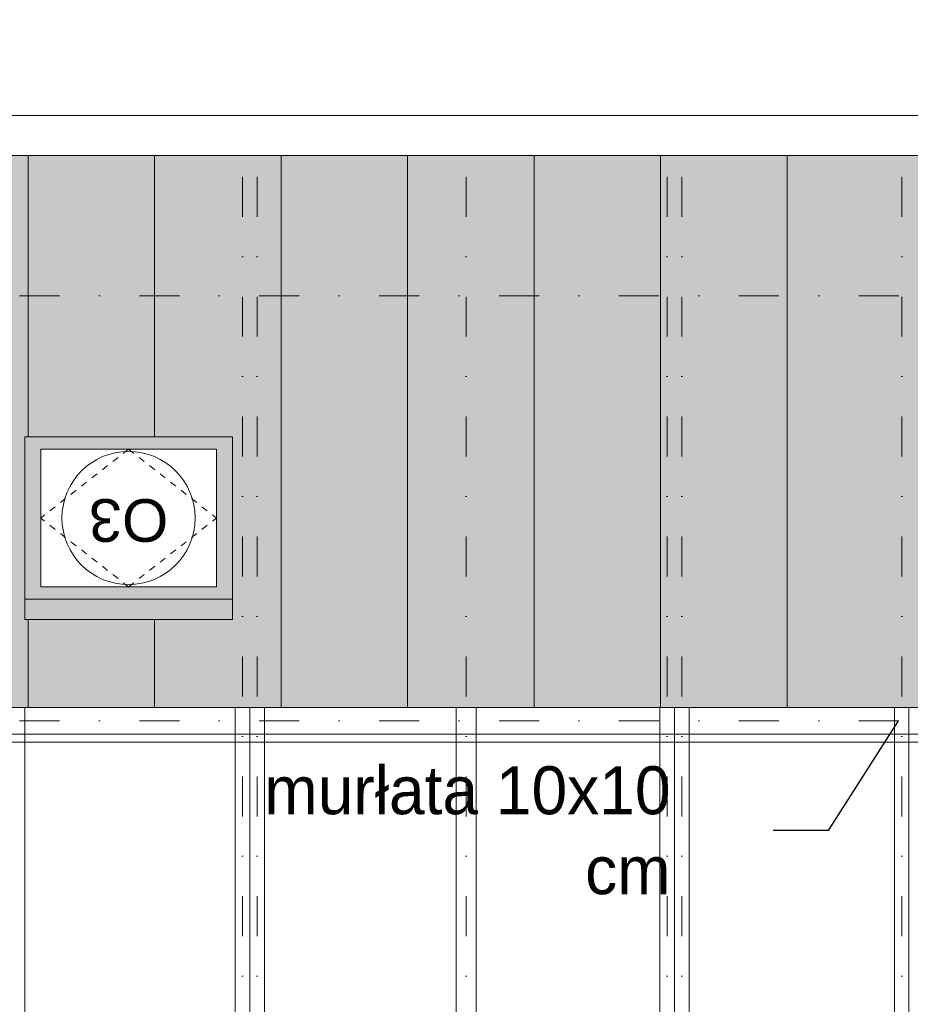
# Model space of a CAD drawing. Extents: x -613240 to -325500, y -25863 to 152403.
# Tile 243 of 254: x -428014 to -424670, y 142268 to 145964. Entities that reach past the tile are written whole.
import ezdxf

# ---------------------------------------------------------------- set-up
doc = ezdxf.new("R2010")
doc.units = 0
doc.header["$MEASUREMENT"] = 0
doc.linetypes.add('Dot & Dashed', pattern=[450, 150, -150, 0, -150])
doc.linetypes.add('Hidden Line', pattern=[50, 25, -25])
for name, color, linetype, lineweight, true_color in [('Arch dachowki_Nr_Pióra__81', 7, 'Continuous', 9, 0x6a6a6a), ('Arch opisy okien_Nr_Pióra__9', 7, 'Continuous', 13, 0x3dad99), ('Arch opisy_Nr_Pióra__9', 7, 'Continuous', 13, 0x3dad99), ('Arch stropy_Nr_Pióra__3', 7, 'Continuous', 18, 0xff6600), ('arch wypelnienia_Nr_Pióra__2', 7, 'Continuous', 13, 0x7f7f7f), ('INWENT KONST. DREWNIANA_Nr_Pióra__2', 7, 'Continuous', 13, 0x7f7f7f)]:
    doc.layers.add(name, color=color, linetype=linetype, lineweight=lineweight, true_color=true_color)
for name, color, linetype, lineweight in [('Arch okna_Nr_Pióra__41', 7, 'Continuous', 15), ('INWENT DACH_Nr_Pióra__21', 7, 'Continuous', 9), ('INWENT KONST. DREWNIANA_Nr_Pióra__21', 7, 'Continuous', 9), ('INWENT OPISY_Nr_Pióra__21', 7, 'Continuous', 9), ('INWENT RURY SPUSTOWE_Nr_Pióra__21', 7, 'Continuous', 9)]:
    doc.layers.add(name, color=color, linetype=linetype, lineweight=lineweight)
doc.styles.add('GENERATED_STYLE_10', font='arial.ttf')
doc.styles.add('GENERATED_STYLE_4', font='txt')
doc.dimstyles.new('GENERATED_STYLE__8', dxfattribs={"dimtxt": 0.18, "dimasz": 182.4, "dimexe": 0.18, "dimexo": 0.0625, "dimgap": 0.09, "dimtad": 0, "dimtih": 1, "dimtoh": 1, "dimdec": 4, "dimzin": 0, "dimdsep": 46, "dimcen": 0.09, "dimadec": 0, "dimazin": 0, "dimtfac": 1, "dimtdec": 4, "dimtmove": 0, "dimatfit": 3, "dimldrblk": 'ARROWHEAD_5', "dimfxl": 0, "dimtolj": 1, "dimtzin": 0, "dimarcsym": 0})

# ---------------------------------------------------------------- blocks, each defined once
blk = doc.blocks.new('ARROWHEAD_5')
at = {"color": 0, "linetype": 'Continuous', "lineweight": 0}
blk.add_line((0, 0), (-1, 0), dxfattribs=at)
blk.add_solid([(-1, 0.2679), (0, 0), (-1, -0.2679), (-1, 0.2679)], dxfattribs=at)

msp = doc.modelspace()

# ---------------------------------------------------------------- hatches: boundary and pattern name
at = {"layer": 'arch wypelnienia_Nr_Pióra__2', "linetype": 'Continuous', "lineweight": 0, "true_color": 0x3f3f3f}
h = msp.add_hatch(color=250, dxfattribs=at)
h.paths.add_polyline_path([(-430714.9, 143382.6), (-423654.9, 143382.6), (-423654.9, 144732.6), (-421564.9, 144732.6), (-421564.9, 143382.6), (-414324.9, 143382.6), (-414324.9, 145453.8), (-430714.9, 145453.8)], flags=0)
h.paths.add_polyline_path([(-427934.9, 143835.2), (-427274.9, 143835.2), (-427274.9, 144351.6), (-427934.9, 144351.6)], flags=0)
h.paths.add_polyline_path([(-418539.9, 143835.2), (-417879.9, 143835.2), (-417879.9, 144351.6), (-418539.9, 144351.6)], flags=0)
h.paths.add_polyline_path([(-417684.9, 143835.2), (-417024.9, 143835.2), (-417024.9, 144351.6), (-417684.9, 144351.6)], flags=0)

# ---------------------------------------------------------------- linework, layer by layer
at = {"layer": 'Arch dachowki_Nr_Pióra__81', "linetype": 'Continuous'}
for p, q in [((-427982.4, 144397.6), (-427982.4, 145453.8)), ((-427507.4, 144397.6), (-427507.4, 145453.8)), ((-427032.4, 143382.6), (-427032.4, 145453.8)), ((-426557.4, 143382.6), (-426557.4, 145453.8)), ((-426082.4, 143382.6), (-426082.4, 145453.8)), ((-425607.4, 143382.6), (-425607.4, 145453.8)), ((-425132.4, 143382.6), (-425132.4, 145453.8)), ((-427982.4, 143382.6), (-427982.4, 143712.1)), ((-427507.4, 143382.6), (-427507.4, 143712.1))]:
    msp.add_line(p, q, dxfattribs=at)
at = {"layer": 'Arch okna_Nr_Pióra__41', "linetype": 'Continuous'}
for p, q in [((-427214.9, 144397.6), (-427994.9, 144397.6)), ((-427994.9, 144397.6), (-427994.9, 143712.1)), ((-427214.9, 143712.1), (-427214.9, 144397.6)), ((-427934.9, 143835.2), (-427934.9, 144351.6)), ((-427934.9, 144351.6), (-427274.9, 144351.6)), ((-427274.9, 144351.6), (-427274.9, 143835.2)), ((-427274.9, 143835.2), (-427934.9, 143835.2)), ((-427214.9, 143789.3), (-427994.9, 143789.3)), ((-427994.9, 143712.1), (-427214.9, 143712.1))]:
    msp.add_line(p, q, dxfattribs=at)
at = {"layer": 'Arch okna_Nr_Pióra__41', "linetype": 'Hidden Line'}
for p, q in [((-427604.9, 144351.6), (-427934.9, 144093.4)), ((-427604.9, 144351.6), (-427274.9, 144093.4)), ((-427604.9, 143835.2), (-427934.9, 144093.4)), ((-427604.9, 143835.2), (-427274.9, 144093.4))]:
    msp.add_line(p, q, dxfattribs=at)
at = {"layer": 'Arch opisy_Nr_Pióra__9', "linetype": 'Continuous'}
msp.add_circle((-427604.9, 144093.4), 250, dxfattribs=at)
at = {"layer": 'Arch stropy_Nr_Pióra__3', "linetype": 'Continuous'}
msp.add_line((-423484.9, 143252.6), (-429984.9, 143252.6), dxfattribs=at)
at = {"layer": 'INWENT DACH_Nr_Pióra__21', "linetype": 'Continuous'}
msp.add_line((-414324.9, 145453.8), (-430714.9, 145453.8), dxfattribs=at)
at = {"layer": 'INWENT KONST. DREWNIANA_Nr_Pióra__2', "linetype": 'Continuous'}
for p, q in [((-427994.9, 143382.6), (-427994.9, 140852.6)), ((-427204.9, 143382.6), (-427204.9, 140852.6)), ((-427149.9, 143382.6), (-427149.9, 140852.6)), ((-427149.9, 143382.6), (-427149.9, 140852.6)), ((-427094.9, 143382.6), (-427094.9, 140852.6)), ((-426374.9, 143382.6), (-426374.9, 140852.6)), ((-426299.9, 143382.6), (-426299.9, 140852.6)), ((-425609.9, 143382.6), (-425609.9, 140852.6)), ((-425554.9, 143382.6), (-425554.9, 140852.6)), ((-425554.9, 143382.6), (-425554.9, 140852.6)), ((-425499.9, 143382.6), (-425499.9, 140852.6)), ((-424729.9, 143382.6), (-424729.9, 140852.6)), ((-424674.9, 143382.6), (-424674.9, 140852.6)), ((-424674.9, 143382.6), (-424674.9, 140852.6))]:
    msp.add_line(p, q, dxfattribs=at)
at = {"layer": 'INWENT KONST. DREWNIANA_Nr_Pióra__21', "linetype": 'Dot & Dashed'}
for p, q in [((-427177.4, 145374.2), (-427177.4, 140852.6)), ((-427122.4, 145374.2), (-427122.4, 140852.6)), ((-426337.4, 145374.2), (-426337.4, 140852.6)), ((-425582.4, 145374.2), (-425582.4, 140852.6)), ((-425527.4, 145374.2), (-425527.4, 140852.6)), ((-424702.4, 145374.2), (-424702.4, 140852.6)), ((-430714.9, 144927.6), (-414324.9, 144927.6)), ((-430714.9, 143332.6), (-414324.9, 143332.6))]:
    msp.add_line(p, q, dxfattribs=at)
at = {"layer": 'INWENT KONST. DREWNIANA_Nr_Pióra__21', "linetype": 'Continuous'}
for p, q in [((-414324.9, 143382.6), (-430714.9, 143382.6)), ((-414324.9, 143282.6), (-430714.9, 143282.6))]:
    msp.add_line(p, q, dxfattribs=at)
at = {"layer": 'INWENT RURY SPUSTOWE_Nr_Pióra__21', "linetype": 'Continuous'}
msp.add_line((-414324.9, 145603.8), (-430714.9, 145603.8), dxfattribs=at)

# ---------------------------------------------------------------- texts
at = {"layer": 'Arch opisy okien_Nr_Pióra__9', "linetype": 'Continuous', "insert": (-427604.9, 144004.3), "char_height": 160, "attachment_point": 2, "rotation": 180, "style": 'GENERATED_STYLE_10'}
msp.add_mtext('{O3}', dxfattribs=at)
at = {"layer": 'INWENT OPISY_Nr_Pióra__21', "linetype": 'Continuous', "insert": (-425570, 142920.4), "char_height": 180, "width": 1650.08, "attachment_point": 6, "style": 'GENERATED_STYLE_4'}
msp.add_mtext('{murłata 10x10 cm}', dxfattribs=at)

# ---------------------------------------------------------------- leaders
at = {"layer": 'INWENT OPISY_Nr_Pióra__21', "linetype": 'Continuous', "annotation_type": 0, "has_hookline": 1, "hookline_direction": 1, "text_width": 1337.1}
for points in [[(-423572.4, 144442.3), (-424528.7, 146281.4), (-424735.1, 146281.4)], [(-424715.5, 143332.6), (-424978.7, 142920.6), (-425185.1, 142920.6)]]:
    msp.add_leader(points, dimstyle='GENERATED_STYLE__8', dxfattribs=at)

doc.saveas('drawing.dxf')
